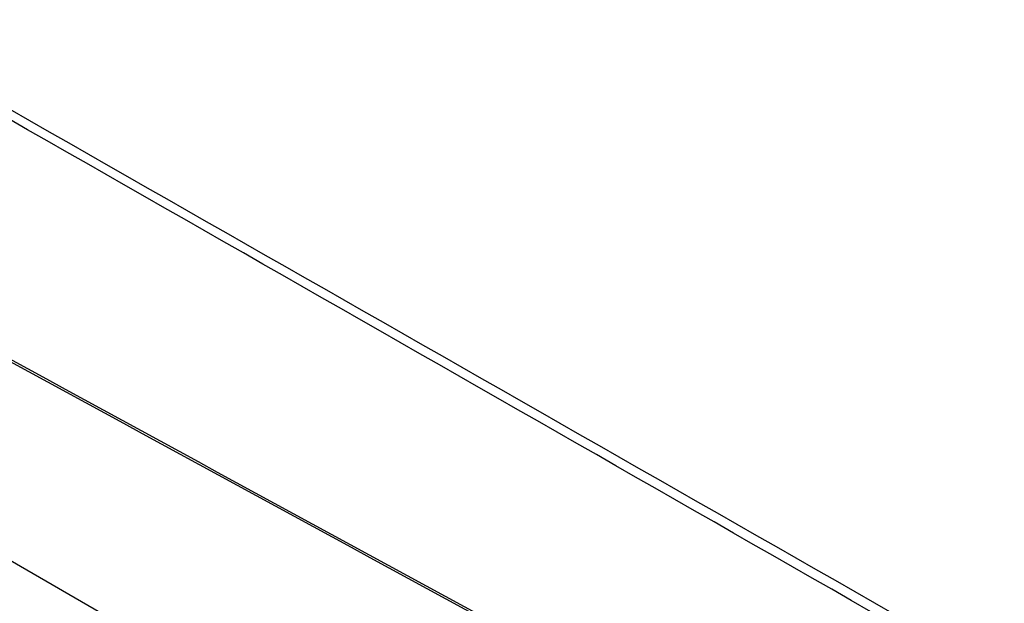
# Model space of a CAD drawing. Header units: millimetres. Extents: x -117 to 444, y -157 to 472.
# Tile 30 of 160: x 381 to 410, y -81 to -64. Entities that reach past the tile are written whole.
import ezdxf

# ---------------------------------------------------------------- set-up
doc = ezdxf.new("R2010")
doc.units = ezdxf.units.MM

msp = doc.modelspace()

# ---------------------------------------------------------------- linework, layer by layer
at = {"color": 7, "linetype": 'Continuous', "lineweight": 25}
msp.add_line((378.396, -78.066), (413.012, -98.049), dxfattribs=at)
for points in [[(376.077, -63.537), (388.389, -70.55), (400.7, -77.572), (413.012, -84.608)], [(412.894, -84.868), (400.61, -77.835), (388.324, -70.816), (376.036, -63.807)], [(413.012, -91.155), (401.126, -84.695), (389.24, -78.223), (377.354, -71.743)]]:
    msp.add_open_spline(points, degree=3, dxfattribs=at)
msp.add_open_spline([(377.307, -71.644), (383.256, -74.888), (391.411, -79.334), (399.922, -83.971), (402.485, -85.366), (402.841, -85.56)], degree=3, knots=[0, 0, 0, 0, 0.698845, 0.958128, 1, 1, 1, 1], dxfattribs=at)

doc.saveas('drawing.dxf')
